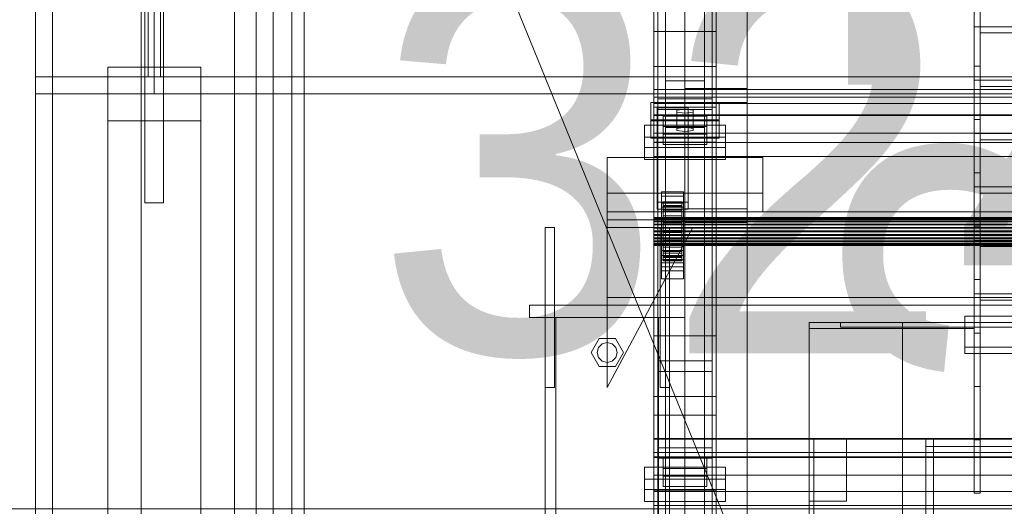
# Model space of a CAD drawing. Header units: millimetres. Extents: x -3490 to 61924, y -72580 to 6847.
# Tile 55 of 171: x -1908 to -1274, y -33118 to -32805. Entities that reach past the tile are written whole.
import ezdxf

# ---------------------------------------------------------------- set-up
doc = ezdxf.new("R2010")
doc.units = ezdxf.units.MM
for name, color, linetype, lineweight in [('COTAS_O', 1, 'Continuous', 0), ('COTAS_P', 1, 'Continuous', 0), ('frontal_C03', 7, 'Continuous', 0), ('frontal_C03-dry', 7, 'Continuous', 0), ('frontal_dosificador', 7, 'Continuous', 0), ('frontal_secador', 7, 'Continuous', 0), ('frontal_tolva', 7, 'Continuous', 0)]:
    doc.layers.add(name, color=color, linetype=linetype, lineweight=lineweight)
doc.dimstyles.new('R19_100', dxfattribs={"dimtxt": 250, "dimasz": 150, "dimexe": 150, "dimexo": 80, "dimgap": 100, "dimtad": 1, "dimtih": 1, "dimtoh": 1, "dimdsep": 46, "dimcen": 0.09, "dimadec": 0, "dimazin": 0, "dimtfac": 1, "dimtdec": 4, "dimtofl": 0, "dimtmove": 0, "dimatfit": 3, "dimfxl": 1, "dimtolj": 1, "dimtzin": 0, "dimarcsym": 0})

# ---------------------------------------------------------------- blocks, each defined once
blk = doc.blocks.new('DIM_R29_55')
at = {"layer": 'COTAS_P'}
for p, q in [((-3300, -33120), (-3150, -33075)), ((-60, -33120), (-210, -33075)), ((-3300, -34020), (-3300, -33120)), ((-3300, -33120), (-60, -33120)), ((-3300, -33120), (-3150, -33165)), ((-60, -33120), (-210, -33165)), ((-60, -34020), (-60, -33120))]:
    blk.add_line(p, q, dxfattribs=at)
blk.add_text('3240 P', height=250, dxfattribs=at).set_placement((-1680, -33020))
blk = doc.blocks.new('DIM_R29_56')
at = {"layer": 'COTAS_O'}
for p, q in [((-1725, -31700), (-1025, -31700)), ((-1025, -31700), (-1070, -31850)), ((-1025, -34400), (-1025, -31700)), ((-1025, -31700), (-980, -31850)), ((-1025, -34400), (-1070, -34250)), ((-1025, -34400), (-980, -34250)), ((-1725, -34400), (-1025, -34400))]:
    blk.add_line(p, q, dxfattribs=at)
blk.add_text('2700 O', height=250, rotation=90, dxfattribs=at).set_placement((-1125, -33050))
blk = doc.blocks.new('DIM_R29_64')
at = {"layer": 'COTAS_O'}
for p, q in [((-1400, -33000), (-700, -33000)), ((-700, -33000), (-745, -33150)), ((-700, -36000), (-700, -33000)), ((-700, -33000), (-655, -33150)), ((-700, -36000), (-745, -35850)), ((-700, -36000), (-655, -35850)), ((-1400, -36000), (-700, -36000))]:
    blk.add_line(p, q, dxfattribs=at)
blk.add_text('3000 O', height=250, rotation=90, dxfattribs=at).set_placement((-800, -34500))

msp = doc.modelspace()

# ---------------------------------------------------------------- linework, layer by layer
at = {"layer": 'frontal_C03'}
for p, q in [((-1500, -34875.113), (-1500, -32314.944)), ((-1500, -32318.841), (-1500, -34879.011)), ((-1497.5, -32856.206), (-1497.5, -32530.737)), ((-1462.5, -32530.737), (-1462.5, -32856.206)), ((-1497.5, -32862.943), (-1497.5, -32537.475)), ((-1462.5, -32862.943), (-1462.5, -32537.475)), ((-1480, -32926.85), (-1480, -32579.944)), ((-1440, -32579.944), (-1440, -32926.85)), ((-1480, -32588.927), (-1480, -32935.833)), ((-1440, -32935.833), (-1440, -32588.927)), ((-1500, -33008.685), (-1500, -32739.193)), ((-1460, -32739.193), (-1460, -33008.685)), ((-1492.5, -32743.751), (-1492.5, -32844.643)), ((-1492.5, -33340.464), (-1492.5, -32745.504)), ((-1467.5, -32844.643), (-1467.5, -32743.751)), ((-1467.5, -32745.504), (-1467.5, -33340.464)), ((-1497.5, -33080.782), (-1497.5, -32755.314)), ((-1462.5, -32755.314), (-1462.5, -33080.782)), ((-1497.5, -33087.519), (-1497.5, -32762.051)), ((-1462.5, -33087.519), (-1462.5, -32762.051)), ((-1492.5, -33366.821), (-1492.5, -32771.861)), ((-1492.5, -32773.613), (-1492.5, -32874.506)), ((-1467.5, -33366.821), (-1467.5, -32771.861)), ((-1467.5, -32773.613), (-1467.5, -32874.506)), ((-1500, -33047.663), (-1500, -32778.171)), ((-1460, -33047.663), (-1460, -32778.171)), ((-1460, -32812.755), (-1500, -32812.755)), ((-1500, -32812.755), (-1500, -32861.478)), ((-1500, -32835.213), (-1500, -32812.755)), ((-1460, -32861.478), (-1460, -32812.755)), ((-1460, -32812.755), (-1460, -32835.213)), ((-1460, -32835.213), (-1500, -32835.213)), ((-1500, -32835.213), (-1500, -32883.936)), ((-1500, -33059.789), (-1500, -32835.213)), ((-1460, -32883.936), (-1460, -32835.213)), ((-1460, -32835.213), (-1460, -33059.789)), ((-1467.5, -32844.643), (-1492.5, -32844.643)), ((-1492.5, -32844.643), (-1492.5, -32874.506)), ((-1467.5, -32874.506), (-1467.5, -32844.643)), ((-1500, -32859.194), (-1500, -32850.211)), ((-1500, -32850.211), (1500, -32850.211)), ((-1500, -32884.317), (-1500, -32850.211)), ((-1480, -32858.418), (-1480, -32849.435)), ((-1480, -32849.435), (-1440, -32849.435)), ((-1480, -33196.342), (-1480, -32849.435)), ((-1440, -32849.435), (-1440, -32858.418)), ((-1440, -32849.435), (-1440, -33196.342)), ((-1502, -32869.718), (-1502, -32858.49)), ((-1502, -32858.49), (-1458, -32858.49)), ((-1502, -32870.183), (-1502, -32858.49)), ((-1500, -32866.511), (-1500, -32855.102)), ((-1500, -32855.102), (1500, -32855.102)), ((-1500, -32866.796), (-1500, -32855.102)), ((1500, -32859.194), (-1500, -32859.194)), ((-1500, -32859.194), (-1500, -32893.3)), ((-1462.5, -32856.206), (-1497.5, -32856.206)), ((-1497.5, -32856.206), (-1497.5, -32862.943)), ((-1440, -32858.418), (-1480, -32858.418)), ((-1480, -32858.418), (-1480, -33205.325)), ((-1462.5, -32862.943), (-1462.5, -32856.206)), ((-1458, -32858.49), (-1458, -32869.718)), ((-1458, -32858.49), (-1458, -32870.183)), ((-1440, -33205.325), (-1440, -32858.418)), ((-1500, -32861.478), (-1460, -32861.478)), ((-1500, -32883.936), (-1500, -32861.478)), ((-1498, -32866.35), (-1498, -32861.858)), ((-1498, -32861.858), (-1478, -32861.858)), ((-1498, -32922.664), (-1498, -32861.858)), ((-1497.5, -32862.943), (-1462.5, -32862.943)), ((-1480, -32862.757), (-1485.196, -32863.43)), ((-1485.196, -32863.43), (-1485.196, -32864.778)), ((-1485.196, -32875.124), (-1485.196, -32863.43)), ((-1485.196, -32864.778), (-1480, -32865.452)), ((-1485.196, -32876.471), (-1485.196, -32864.778)), ((-1474.804, -32863.43), (-1480, -32862.757)), ((-1480, -32874.45), (-1480, -32862.757)), ((-1480, -32865.452), (-1474.804, -32864.778)), ((-1480, -32865.452), (-1480, -32877.145)), ((-1478, -32861.858), (-1478, -32866.35)), ((-1478, -32861.858), (-1478, -32922.664)), ((-1474.804, -32864.778), (-1474.804, -32863.43)), ((-1474.804, -32875.124), (-1474.804, -32863.43)), ((-1474.804, -32876.471), (-1474.804, -32864.778)), ((-1460, -32883.936), (-1460, -32861.478)), ((-1458, -32869.718), (-1502, -32869.718)), ((-1502, -32869.718), (-1502, -32881.412)), ((-1458, -32870.183), (-1502, -32870.183)), ((-1502, -32870.183), (-1502, -32881.412)), ((1500, -32866.511), (-1500, -32866.511)), ((-1500, -32866.511), (-1500, -32878.204)), ((1500, -32866.796), (-1500, -32866.796)), ((-1500, -32866.796), (-1500, -32878.204)), ((-1478, -32866.35), (-1498, -32866.35)), ((-1498, -32866.35), (-1498, -32927.156)), ((-1494, -32873.919), (-1494, -32867.182)), ((-1494, -32867.182), (-1466, -32867.182)), ((-1494, -32878.876), (-1494, -32867.182)), ((-1478, -32927.156), (-1478, -32866.35)), ((-1466, -32867.182), (-1466, -32873.919)), ((-1466, -32867.182), (-1466, -32878.876)), ((-1458, -32881.412), (-1458, -32869.718)), ((-1458, -32881.412), (-1458, -32870.183)), ((-1506, -32887.482), (-1506, -32873.109)), ((-1506, -32873.109), (-1454, -32873.109)), ((-1506, -32880.905), (-1506, -32873.109)), ((-1500, -32878.204), (1500, -32878.204)), ((-1466, -32873.919), (-1494, -32873.919)), ((-1494, -32873.919), (-1494, -32885.613)), ((-1466, -32878.876), (-1494, -32878.876)), ((-1494, -32878.876), (-1494, -32885.613)), ((-1492.5, -32874.506), (-1467.5, -32874.506)), ((-1485.196, -32875.124), (-1480, -32874.45)), ((-1485.196, -32876.471), (-1485.196, -32875.124)), ((-1480, -32877.145), (-1485.196, -32876.471)), ((-1480, -32874.45), (-1474.804, -32875.124)), ((-1474.804, -32876.471), (-1480, -32877.145)), ((-1474.804, -32875.124), (-1474.804, -32876.471)), ((-1466, -32885.613), (-1466, -32873.919)), ((-1466, -32885.613), (-1466, -32878.876)), ((-1454, -32873.109), (-1454, -32887.482)), ((-1454, -32873.109), (-1454, -32880.905)), ((-1454, -32880.905), (-1506, -32880.905)), ((-1506, -32880.905), (-1506, -32895.278)), ((-1502, -32881.412), (-1458, -32881.412)), ((-1500, -32883.936), (-1460, -32883.936)), ((-1500, -33108.512), (-1500, -32883.936)), ((1500, -32884.317), (-1500, -32884.317)), ((-1500, -32884.317), (-1500, -32893.3)), ((-1460, -33108.512), (-1460, -32883.936)), ((-1454, -32895.278), (-1454, -32880.905)), ((-1454, -32887.482), (-1506, -32887.482)), ((-1506, -32887.482), (-1506, -32895.278)), ((-1494, -32885.613), (-1466, -32885.613)), ((-1454, -32895.278), (-1454, -32887.482)), ((-1530, -32916.942), (-1530, -32893.896)), ((-1530, -32893.896), (-1430, -32893.896)), ((-1530, -32928.942), (-1530, -32893.896)), ((-1506, -32895.278), (-1454, -32895.278)), ((-1500, -32893.3), (1500, -32893.3)), ((-1430, -32893.896), (-1430, -32916.942)), ((-1430, -32893.896), (-1430, -32928.942)), ((-1430, -32916.942), (-1530, -32916.942)), ((-1530, -32916.942), (-1530, -32928.942)), ((-1495, -32918.767), (-1495, -32916.072)), ((-1495, -32916.072), (-1481, -32916.072)), ((-1495, -32956.999), (-1495, -32916.072)), ((-1481, -32916.072), (-1481, -32918.767)), ((-1481, -32916.072), (-1481, -32956.999)), ((-1430, -32928.942), (-1430, -32916.942)), ((-1478, -32922.664), (-1498, -32922.664)), ((-1498, -32922.664), (-1498, -32927.156)), ((-1481, -32918.767), (-1495, -32918.767)), ((-1495, -32918.767), (-1495, -32959.694)), ((-1495, -32925.953), (-1495, -32923.258)), ((-1495, -32923.258), (-1481, -32923.258)), ((-1495, -32964.185), (-1495, -32923.258)), ((-1494, -32932.482), (-1494, -32922.488)), ((-1494, -32922.488), (-1494, -32923.308)), ((-1494, -32922.488), (-1482, -32922.488)), ((-1494, -32922.961), (-1494, -32922.488)), ((-1494, -32932.706), (-1494, -32922.961)), ((-1494, -32922.961), (-1482, -32922.961)), ((-1494, -32924.696), (-1494, -32922.961)), ((-1482, -32923.308), (-1482, -32922.488)), ((-1482, -32922.488), (-1482, -32932.482)), ((-1482, -32922.488), (-1482, -32922.961)), ((-1482, -32922.961), (-1482, -32932.706)), ((-1482, -32922.961), (-1482, -32924.696)), ((-1481, -32959.694), (-1481, -32918.767)), ((-1481, -32923.258), (-1481, -32925.953)), ((-1481, -32923.258), (-1481, -32964.185)), ((-1478, -32927.156), (-1478, -32922.664)), ((-1530, -32928.942), (-1530, -32933.942)), ((1530, -32928.942), (-1530, -32928.942)), ((-1530, -32928.942), (-1430, -32928.942)), ((-1498, -32927.156), (-1478, -32927.156)), ((-1481, -32925.953), (-1495, -32925.953)), ((-1495, -32925.953), (-1495, -32966.88)), ((-1494, -32932.87), (-1494, -32923.308)), ((-1494, -32923.308), (-1494, -32925.367)), ((-1494, -32923.308), (-1482, -32923.308)), ((-1494, -32933.528), (-1494, -32924.696)), ((-1494, -32924.696), (-1482, -32924.696)), ((-1494, -32927.575), (-1494, -32924.696)), ((-1494, -32933.845), (-1494, -32925.367)), ((-1494, -32925.367), (-1494, -32928.523)), ((-1494, -32925.367), (-1482, -32925.367)), ((-1494, -32934.891), (-1494, -32927.575)), ((-1494, -32927.575), (-1482, -32927.575)), ((-1494, -32931.401), (-1494, -32927.575)), ((-1494, -32935.34), (-1494, -32928.523)), ((-1494, -32928.523), (-1494, -32932.562)), ((-1494, -32928.523), (-1482, -32928.523)), ((-1482, -32925.367), (-1482, -32923.308)), ((-1482, -32923.308), (-1482, -32932.87)), ((-1482, -32924.696), (-1482, -32933.528)), ((-1482, -32924.696), (-1482, -32927.575)), ((-1482, -32928.523), (-1482, -32925.367)), ((-1482, -32925.367), (-1482, -32933.845)), ((-1482, -32927.575), (-1482, -32934.891)), ((-1482, -32927.575), (-1482, -32931.401)), ((-1482, -32932.562), (-1482, -32928.523)), ((-1482, -32928.523), (-1482, -32935.34)), ((-1481, -32966.88), (-1481, -32925.953)), ((-1440, -32926.85), (-1480, -32926.85)), ((-1480, -32926.85), (-1480, -32935.833)), ((-1440, -32935.833), (-1440, -32926.85)), ((1530, -32933.942), (-1530, -32933.942)), ((-1530, -32933.942), (-1530, -32983.942)), ((-1500, -32932.706), (-1500, -32932.482)), ((-1500, -32932.482), (-1500, -32932.87)), ((-1500, -32932.482), (1500, -32932.482)), ((-1500, -32933.528), (-1500, -32932.706)), ((-1500, -32932.706), (1500, -32932.706)), ((-1500, -32932.87), (-1500, -32933.845)), ((-1500, -32932.87), (1500, -32932.87)), ((-1500, -32934.891), (-1500, -32933.528)), ((-1500, -32933.528), (1500, -32933.528)), ((-1500, -32933.845), (-1500, -32935.34)), ((-1500, -32933.845), (1500, -32933.845)), ((-1500, -32936.704), (-1500, -32934.891)), ((-1500, -32934.891), (1500, -32934.891)), ((-1500, -32935.34), (-1500, -32937.254)), ((-1500, -32935.34), (1500, -32935.34)), ((-1494, -32936.704), (-1494, -32931.401)), ((-1494, -32931.401), (-1482, -32931.401)), ((-1494, -32935.914), (-1494, -32931.401)), ((-1494, -32932.87), (-1494, -32932.482)), ((-1482, -32932.482), (-1494, -32932.482)), ((-1494, -32932.482), (-1494, -32932.706)), ((-1494, -32937.254), (-1494, -32932.562)), ((-1494, -32932.562), (-1494, -32937.209)), ((-1494, -32932.562), (-1482, -32932.562)), ((-1482, -32932.706), (-1494, -32932.706)), ((-1494, -32932.706), (-1494, -32933.528)), ((-1494, -32933.845), (-1494, -32932.87)), ((-1482, -32932.87), (-1494, -32932.87)), ((-1482, -32933.528), (-1494, -32933.528)), ((-1494, -32933.528), (-1494, -32934.891)), ((-1494, -32935.34), (-1494, -32933.845)), ((-1482, -32933.845), (-1494, -32933.845)), ((-1482, -32934.891), (-1494, -32934.891)), ((-1494, -32934.891), (-1494, -32936.704)), ((-1494, -32937.254), (-1494, -32935.34)), ((-1482, -32935.34), (-1494, -32935.34)), ((-1494, -32938.841), (-1494, -32935.914)), ((-1494, -32935.914), (-1482, -32935.914)), ((-1494, -32940.806), (-1494, -32935.914)), ((-1482, -32931.401), (-1482, -32936.704)), ((-1482, -32931.401), (-1482, -32935.914)), ((-1482, -32932.482), (-1482, -32932.87)), ((-1482, -32932.706), (-1482, -32932.482)), ((-1482, -32937.209), (-1482, -32932.562)), ((-1482, -32932.562), (-1482, -32937.254)), ((-1482, -32933.528), (-1482, -32932.706)), ((-1482, -32932.87), (-1482, -32933.845)), ((-1482, -32934.891), (-1482, -32933.528)), ((-1482, -32933.845), (-1482, -32935.34)), ((-1482, -32936.704), (-1482, -32934.891)), ((-1482, -32935.34), (-1482, -32937.254)), ((-1482, -32935.914), (-1482, -32938.841)), ((-1482, -32935.914), (-1482, -32940.806)), ((-1480, -32935.833), (-1440, -32935.833)), ((-1570, -33041.942), (-1570, -32938.942)), ((-1570, -32938.942), (-1564, -32938.942)), ((-1564, -33041.942), (-1564, -32938.942)), ((-1530, -33041.942), (-1475, -32938.942)), ((-1475, -32938.942), (-1530, -32938.942)), ((-1530, -32938.942), (-1530, -33041.942)), ((-1500, -32938.841), (-1500, -32936.704)), ((-1500, -32936.704), (1500, -32936.704)), ((-1500, -32937.254), (-1500, -32939.455)), ((-1500, -32937.254), (1500, -32937.254)), ((-1500, -32941.158), (-1500, -32938.841)), ((-1500, -32938.841), (1500, -32938.841)), ((-1500, -32939.455), (-1500, -32941.793)), ((1500, -32939.455), (-1500, -32939.455)), ((-1500, -32943.497), (-1500, -32941.158)), ((-1500, -32941.158), (1500, -32941.158)), ((-1500, -32941.793), (-1500, -32944.111)), ((-1500, -32941.793), (1500, -32941.793)), ((-1496, -33041.942), (-1496, -32938.942)), ((-1496, -32938.942), (-1490, -32938.942)), ((-1482, -32936.704), (-1494, -32936.704)), ((-1494, -32936.704), (-1494, -32938.841)), ((-1494, -32937.209), (-1494, -32939.455)), ((-1482, -32937.209), (-1494, -32937.209)), ((-1494, -32937.209), (-1494, -32942.146)), ((-1494, -32939.455), (-1494, -32937.254)), ((-1482, -32937.254), (-1494, -32937.254)), ((-1482, -32938.841), (-1494, -32938.841)), ((-1494, -32938.841), (-1494, -32941.158)), ((-1494, -32939.455), (-1482, -32939.455)), ((-1494, -32941.793), (-1494, -32939.455)), ((-1494, -32941.158), (-1494, -32940.806)), ((-1494, -32940.806), (-1482, -32940.806)), ((-1494, -32945.743), (-1494, -32940.806)), ((-1482, -32941.158), (-1494, -32941.158)), ((-1494, -32941.158), (-1494, -32943.497)), ((-1494, -32944.111), (-1494, -32941.793)), ((-1494, -32941.793), (-1494, -32942.146)), ((-1482, -32941.793), (-1494, -32941.793)), ((-1494, -32942.146), (-1494, -32947.038)), ((-1494, -32942.146), (-1482, -32942.146)), ((-1490, -33041.942), (-1490, -32938.942)), ((-1482, -32938.841), (-1482, -32936.704)), ((-1482, -32939.455), (-1482, -32937.209)), ((-1482, -32942.146), (-1482, -32937.209)), ((-1482, -32937.254), (-1482, -32939.455)), ((-1482, -32941.158), (-1482, -32938.841)), ((-1482, -32939.455), (-1482, -32941.793)), ((-1482, -32940.806), (-1482, -32941.158)), ((-1482, -32940.806), (-1482, -32945.743)), ((-1482, -32943.497), (-1482, -32941.158)), ((-1482, -32942.146), (-1482, -32941.793)), ((-1482, -32941.793), (-1482, -32944.111)), ((-1482, -32947.038), (-1482, -32942.146)), ((-1500, -32945.698), (-1500, -32943.497)), ((-1500, -32943.497), (1500, -32943.497)), ((-1500, -32944.111), (-1500, -32946.248)), ((-1500, -32944.111), (1500, -32944.111)), ((-1500, -32947.611), (-1500, -32945.698)), ((-1500, -32945.698), (1500, -32945.698)), ((-1500, -32946.248), (-1500, -32948.06)), ((-1500, -32946.248), (1500, -32946.248)), ((-1500, -32949.107), (-1500, -32947.611)), ((-1500, -32947.611), (1500, -32947.611)), ((-1500, -32948.06), (-1500, -32949.424)), ((-1500, -32948.06), (1500, -32948.06)), ((-1494, -32943.497), (-1494, -32945.743)), ((-1482, -32943.497), (-1494, -32943.497)), ((-1494, -32943.497), (-1494, -32945.698)), ((-1494, -32946.248), (-1494, -32944.111)), ((-1494, -32944.111), (-1494, -32947.038)), ((-1482, -32944.111), (-1494, -32944.111)), ((-1494, -32945.698), (-1494, -32950.389)), ((-1482, -32945.698), (-1494, -32945.698)), ((-1494, -32945.698), (-1494, -32947.611)), ((-1494, -32945.743), (-1482, -32945.743)), ((-1494, -32950.389), (-1494, -32945.743)), ((-1494, -32948.06), (-1494, -32946.248)), ((-1494, -32946.248), (-1494, -32951.551)), ((-1482, -32946.248), (-1494, -32946.248)), ((-1494, -32947.038), (-1494, -32951.551)), ((-1494, -32947.038), (-1482, -32947.038)), ((-1494, -32947.611), (-1494, -32954.429)), ((-1482, -32947.611), (-1494, -32947.611)), ((-1494, -32947.611), (-1494, -32949.107)), ((-1494, -32949.424), (-1494, -32948.06)), ((-1494, -32948.06), (-1494, -32955.377)), ((-1482, -32948.06), (-1494, -32948.06)), ((-1482, -32945.743), (-1482, -32943.497)), ((-1482, -32945.698), (-1482, -32943.497)), ((-1482, -32947.038), (-1482, -32944.111)), ((-1482, -32944.111), (-1482, -32946.248)), ((-1482, -32950.389), (-1482, -32945.698)), ((-1482, -32947.611), (-1482, -32945.698)), ((-1482, -32945.743), (-1482, -32950.389)), ((-1482, -32951.551), (-1482, -32946.248)), ((-1482, -32946.248), (-1482, -32948.06)), ((-1482, -32951.551), (-1482, -32947.038)), ((-1482, -32954.429), (-1482, -32947.611)), ((-1482, -32949.107), (-1482, -32947.611)), ((-1482, -32955.377), (-1482, -32948.06)), ((-1482, -32948.06), (-1482, -32949.424)), ((-1500, -32950.082), (-1500, -32949.107)), ((-1500, -32949.107), (1500, -32949.107)), ((-1500, -32949.424), (-1500, -32950.246)), ((-1500, -32949.424), (1500, -32949.424)), ((-1500, -32950.47), (-1500, -32950.082)), ((-1500, -32950.082), (1500, -32950.082)), ((-1500, -32950.246), (-1500, -32950.47)), ((-1500, -32950.246), (1500, -32950.246)), ((-1500, -32950.47), (1500, -32950.47)), ((-1495, -32964.181), (-1495, -32953.851)), ((-1495, -32953.851), (-1481, -32953.851)), ((-1495, -32961.647), (-1495, -32953.851)), ((-1494, -32949.107), (-1494, -32957.585)), ((-1482, -32949.107), (-1494, -32949.107)), ((-1494, -32949.107), (-1494, -32950.082)), ((-1494, -32950.246), (-1494, -32949.424)), ((-1494, -32949.424), (-1494, -32958.255)), ((-1482, -32949.424), (-1494, -32949.424)), ((-1494, -32950.082), (-1494, -32959.644)), ((-1482, -32950.082), (-1494, -32950.082)), ((-1494, -32950.082), (-1494, -32950.47)), ((-1494, -32950.47), (-1494, -32950.246)), ((-1494, -32950.246), (-1494, -32959.991)), ((-1482, -32950.246), (-1494, -32950.246)), ((-1494, -32950.389), (-1482, -32950.389)), ((-1494, -32954.429), (-1494, -32950.389)), ((-1494, -32950.47), (-1494, -32960.464)), ((-1482, -32950.47), (-1494, -32950.47)), ((-1494, -32951.551), (-1494, -32955.377)), ((-1494, -32951.551), (-1482, -32951.551)), ((-1494, -32954.429), (-1482, -32954.429)), ((-1494, -32957.585), (-1494, -32954.429)), ((-1482, -32957.585), (-1482, -32949.107)), ((-1482, -32950.082), (-1482, -32949.107)), ((-1482, -32958.255), (-1482, -32949.424)), ((-1482, -32949.424), (-1482, -32950.246)), ((-1482, -32959.644), (-1482, -32950.082)), ((-1482, -32950.47), (-1482, -32950.082)), ((-1482, -32959.991), (-1482, -32950.246)), ((-1482, -32950.246), (-1482, -32950.47)), ((-1482, -32950.389), (-1482, -32954.429)), ((-1482, -32960.464), (-1482, -32950.47)), ((-1482, -32955.377), (-1482, -32951.551)), ((-1482, -32954.429), (-1482, -32957.585)), ((-1481, -32953.851), (-1481, -32964.181)), ((-1481, -32953.851), (-1481, -32961.647)), ((-1481, -32956.999), (-1495, -32956.999)), ((-1495, -32956.999), (-1495, -32959.694)), ((-1495, -32959.694), (-1481, -32959.694)), ((-1494, -32955.377), (-1494, -32958.255)), ((-1494, -32955.377), (-1482, -32955.377)), ((-1494, -32957.585), (-1482, -32957.585)), ((-1494, -32959.644), (-1494, -32957.585)), ((-1494, -32958.255), (-1494, -32959.991)), ((-1494, -32958.255), (-1482, -32958.255)), ((-1494, -32959.644), (-1482, -32959.644)), ((-1494, -32960.464), (-1494, -32959.644)), ((-1494, -32959.991), (-1494, -32960.464)), ((-1494, -32959.991), (-1482, -32959.991)), ((-1494, -32960.464), (-1482, -32960.464)), ((-1482, -32958.255), (-1482, -32955.377)), ((-1482, -32957.585), (-1482, -32959.644)), ((-1482, -32959.991), (-1482, -32958.255)), ((-1482, -32959.644), (-1482, -32960.464)), ((-1482, -32960.464), (-1482, -32959.991)), ((-1481, -32959.694), (-1481, -32956.999)), ((-1481, -32961.647), (-1495, -32961.647)), ((-1495, -32961.647), (-1495, -32971.977)), ((-1481, -32964.181), (-1495, -32964.181)), ((-1495, -32964.181), (-1495, -32971.977)), ((-1481, -32964.185), (-1495, -32964.185)), ((-1495, -32964.185), (-1495, -32966.88)), ((-1495, -32966.88), (-1481, -32966.88)), ((-1481, -32971.977), (-1481, -32961.647)), ((-1481, -32971.977), (-1481, -32964.181)), ((-1481, -32966.88), (-1481, -32964.185)), ((-1495, -32971.977), (-1481, -32971.977)), ((-1530, -32983.942), (-1530, -32988.942)), ((1530, -32983.942), (-1530, -32983.942)), ((-1580, -32988.942), (-1480, -32988.942)), ((-1580, -32996.942), (-1580, -32988.942)), ((1530, -32988.942), (-1530, -32988.942)), ((-1480, -32996.942), (-1480, -32988.942)), ((-1580, -32996.942), (-1480, -32996.942)), ((-1570, -32996.942), (-1563, -32996.942)), ((-1570, -35975), (-1570, -32996.942)), ((-1563, -35975), (-1563, -32996.942)), ((-1563, -32996.942), (-1497, -32996.942)), ((-1497, -32996.942), (-1490, -32996.942)), ((-1497, -35975), (-1497, -32996.942)), ((-1490, -35975), (-1490, -32996.942)), ((-1540.4, -33019.442), (-1535.2, -33010.436)), ((-1535.2, -33010.436), (-1524.8, -33010.436)), ((-1524.8, -33010.436), (-1519.6, -33019.442)), ((-1460, -33008.685), (-1500, -33008.685)), ((-1500, -33008.685), (-1500, -33047.663)), ((-1500, -33278.176), (-1500, -33008.685)), ((-1460, -33047.663), (-1460, -33008.685)), ((-1460, -33008.685), (-1460, -33278.176)), ((-1536.4, -33019.442), (-1535.543, -33016.242)), ((-1535.543, -33016.242), (-1533.2, -33013.9)), ((-1533.2, -33013.9), (-1530, -33013.042)), ((-1530, -33013.042), (-1526.8, -33013.9)), ((-1526.8, -33013.9), (-1524.457, -33016.242)), ((-1524.457, -33016.242), (-1523.6, -33019.442)), ((-1535.2, -33028.449), (-1540.4, -33019.442)), ((-1535.543, -33022.642), (-1536.4, -33019.442)), ((-1533.2, -33024.985), (-1535.543, -33022.642)), ((-1524.457, -33022.642), (-1526.8, -33024.985)), ((-1519.6, -33019.442), (-1524.8, -33028.449)), ((-1523.6, -33019.442), (-1524.457, -33022.642)), ((-1524.8, -33028.449), (-1535.2, -33028.449)), ((-1530, -33025.842), (-1533.2, -33024.985)), ((-1526.8, -33024.985), (-1530, -33025.842)), ((-1497.5, -33031.542), (-1497.5, -33024.805)), ((-1497.5, -33024.805), (-1462.5, -33024.805)), ((-1497.5, -33350.274), (-1497.5, -33024.805)), ((-1462.5, -33024.805), (-1462.5, -33031.542)), ((-1462.5, -33024.805), (-1462.5, -33350.274)), ((-1462.5, -33031.542), (-1497.5, -33031.542)), ((-1497.5, -33357.011), (-1497.5, -33031.542)), ((-1462.5, -33357.011), (-1462.5, -33031.542)), ((-1564, -33041.942), (-1570, -33041.942)), ((-1490, -33041.942), (-1496, -33041.942)), ((-1500, -33047.663), (-1460, -33047.663)), ((-1500, -33317.154), (-1500, -33047.663)), ((-1460, -33317.154), (-1460, -33047.663)), ((-1460, -33059.789), (-1500, -33059.789)), ((-1500, -33059.789), (-1500, -33108.512)), ((-1500, -33329.281), (-1500, -33059.789)), ((-1460, -33108.512), (-1460, -33059.789)), ((-1460, -33059.789), (-1460, -33329.281)), ((-1500, -33083.77), (-1500, -33074.787)), ((-1500, -33074.787), (1500, -33074.787)), ((-1500, -33108.893), (-1500, -33074.787)), ((-1500, -33086.595), (-1500, -33075.187)), ((-1500, -33075.187), (1500, -33075.187)), ((-1500, -33086.88), (-1500, -33075.187)), ((-1462.5, -33080.782), (-1497.5, -33080.782)), ((-1497.5, -33080.782), (-1497.5, -33087.519)), ((-1462.5, -33087.519), (-1462.5, -33080.782)), ((1500, -33083.77), (-1500, -33083.77)), ((-1500, -33083.77), (-1500, -33117.876)), ((1500, -33086.595), (-1500, -33086.595)), ((-1500, -33086.595), (-1500, -33098.289)), ((1500, -33086.88), (-1500, -33086.88)), ((-1500, -33086.88), (-1500, -33098.289)), ((-1497.5, -33087.519), (-1462.5, -33087.519)), ((-1494, -33094.004), (-1494, -33087.267)), ((-1494, -33087.267), (-1466, -33087.267)), ((-1494, -33098.96), (-1494, -33087.267)), ((-1466, -33087.267), (-1466, -33094.004)), ((-1466, -33087.267), (-1466, -33098.96)), ((-1506, -33107.567), (-1506, -33093.194)), ((-1506, -33093.194), (-1454, -33093.194)), ((-1506, -33100.989), (-1506, -33093.194)), ((-1466, -33094.004), (-1494, -33094.004)), ((-1494, -33094.004), (-1494, -33105.698)), ((-1466, -33105.698), (-1466, -33094.004)), ((-1454, -33093.194), (-1454, -33107.567)), ((-1454, -33093.194), (-1454, -33100.989)), ((-1500, -33098.289), (1500, -33098.289)), ((-1466, -33098.96), (-1494, -33098.96)), ((-1494, -33098.96), (-1494, -33105.698)), ((-1466, -33105.698), (-1466, -33098.96)), ((-1454, -33100.989), (-1506, -33100.989)), ((-1506, -33100.989), (-1506, -33115.362)), ((-1494, -33105.698), (-1466, -33105.698)), ((-1454, -33115.362), (-1454, -33100.989)), ((-1454, -33107.567), (-1506, -33107.567)), ((-1506, -33107.567), (-1506, -33115.362)), ((-1500, -33108.512), (-1460, -33108.512)), ((-1500, -33378.004), (-1500, -33108.512)), ((1500, -33108.893), (-1500, -33108.893)), ((-1500, -33108.893), (-1500, -33117.876)), ((-1460, -33378.004), (-1460, -33108.512)), ((-1454, -33115.362), (-1454, -33107.567)), ((-1506, -33115.362), (-1454, -33115.362)), ((-1500, -33117.876), (1500, -33117.876))]:
    msp.add_line(p, q, dxfattribs=at)
at = {"layer": 'frontal_C03-dry'}
for p, q in [((-1294, -32741), (-1294, -32835)), ((-1290, -32835), (-1290, -32741)), ((-1294, -32775.375), (-1294, -32869.375)), ((-1294, -32775.375), (-1294, -32809.75)), ((-1290, -32869.375), (-1290, -32775.375)), ((-1290, -32809.75), (-1290, -32775.375)), ((-1290, -32779.375), (-1290, -32813.75)), ((-1294, -32835), (-1294, -32800.625)), ((-1290, -32800.625), (-1290, -32835)), ((-1294, -32809.75), (-1294, -32903.75)), ((-1294, -32809.75), (-1290, -32809.75)), ((-1294, -32809.75), (-1294, -32844.125)), ((1290, -32809.75), (-1290, -32809.75)), ((-1290, -32809.75), (-1290, -32813.75)), ((-1290, -32903.75), (-1290, -32809.75)), ((-1290, -32844.125), (-1290, -32809.75)), ((-1290, -32813.75), (1290, -32813.75)), ((-1290, -32813.75), (-1290, -32848.125)), ((-1294, -32835), (-1290, -32835)), ((-1294, -32869.375), (-1294, -32835)), ((-1290, -32835), (-1290, -32869.375)), ((-1294, -32844.125), (-1294, -32938.125)), ((-1294, -32844.125), (-1290, -32844.125)), ((-1294, -32844.125), (-1294, -32878.5)), ((1290, -32844.125), (-1290, -32844.125)), ((-1290, -32844.125), (-1290, -32848.125)), ((-1290, -32938.125), (-1290, -32844.125)), ((-1290, -32878.5), (-1290, -32844.125)), ((-1290, -32848.125), (1290, -32848.125)), ((-1290, -32848.125), (-1290, -32882.5)), ((-1294, -32869.375), (-1290, -32869.375)), ((-1294, -32903.75), (-1294, -32869.375)), ((-1290, -32869.375), (-1290, -32903.75)), ((-1294, -32878.5), (-1294, -32972.5)), ((-1294, -32878.5), (-1290, -32878.5)), ((-1294, -32878.5), (-1294, -32912.875)), ((1290, -32878.5), (-1290, -32878.5)), ((-1290, -32878.5), (-1290, -32882.5)), ((-1290, -32972.5), (-1290, -32878.5)), ((-1290, -32912.875), (-1290, -32878.5)), ((-1290, -32882.5), (1290, -32882.5)), ((-1290, -32882.5), (-1290, -32916.875)), ((-1294, -32903.75), (-1290, -32903.75)), ((-1294, -32938.125), (-1294, -32903.75)), ((-1290, -32903.75), (-1290, -32938.125)), ((-1294, -32912.875), (-1294, -33006.875)), ((-1294, -32912.875), (-1290, -32912.875)), ((-1294, -32912.875), (-1294, -32947.25)), ((1290, -32912.875), (-1290, -32912.875)), ((-1290, -32912.875), (-1290, -32916.875)), ((-1290, -33006.875), (-1290, -32912.875)), ((-1290, -32947.25), (-1290, -32912.875)), ((-1290, -32916.875), (1290, -32916.875)), ((-1290, -32916.875), (-1290, -32951.25)), ((-1294, -32938.125), (-1290, -32938.125)), ((-1294, -32972.5), (-1294, -32938.125)), ((-1290, -32938.125), (-1290, -32972.5)), ((-1294, -32947.25), (-1294, -33041.25)), ((-1294, -32947.25), (-1290, -32947.25)), ((-1294, -32947.25), (-1294, -32981.625)), ((1290, -32947.25), (-1290, -32947.25)), ((-1290, -32947.25), (-1290, -32951.25)), ((-1290, -33041.25), (-1290, -32947.25)), ((-1290, -32981.625), (-1290, -32947.25)), ((-1290, -32951.25), (1290, -32951.25)), ((-1290, -32951.25), (-1290, -32985.625)), ((-1294, -32972.5), (-1290, -32972.5)), ((-1294, -33006.875), (-1294, -32972.5)), ((-1290, -32972.5), (-1290, -33006.875)), ((-1294, -32981.625), (-1294, -33075.625)), ((-1294, -32981.625), (-1290, -32981.625)), ((-1294, -32981.625), (-1294, -33016)), ((1290, -32981.625), (-1290, -32981.625)), ((-1290, -32981.625), (-1290, -32985.625)), ((-1290, -33075.625), (-1290, -32981.625)), ((-1290, -33016), (-1290, -32981.625)), ((-1290, -32985.625), (1290, -32985.625)), ((-1290, -32985.625), (-1290, -33020)), ((-1294, -33006.875), (-1290, -33006.875)), ((-1294, -33041.25), (-1294, -33006.875)), ((-1290, -33006.875), (-1290, -33041.25)), ((-1294, -33016), (-1294, -33110)), ((-1294, -33016), (-1290, -33016)), ((1290, -33016), (-1290, -33016)), ((-1290, -33016), (-1290, -33020)), ((-1290, -33110), (-1290, -33016)), ((-1290, -33020), (1290, -33020)), ((-1294, -33041.25), (-1290, -33041.25)), ((-1294, -33075.625), (-1294, -33041.25)), ((-1290, -33041.25), (-1290, -33075.625)), ((-1294, -33075.625), (-1290, -33075.625)), ((-1294, -33110), (-1294, -33075.625)), ((-1290, -33075.625), (-1290, -33110)), ((-1294, -33110), (-1290, -33110))]:
    msp.add_line(p, q, dxfattribs=at)
at = {"layer": 'frontal_dosificador'}
for p, q in [((-1830, -34880), (-1830, -32340)), ((-1770, -34880), (-1770, -32340)), ((-1180, -33800), (-1750, -32400))]:
    msp.add_line(p, q, dxfattribs=at)
at = {"layer": 'frontal_secador'}
for p, q in [((1300, -32996), (-1300, -32996)), ((-1300, -32996), (-1300, -33016)), ((-1300, -32996), (-1300, -33000)), ((-1400, -33000), (1400, -33000)), ((-1400, -33075), (-1400, -33000)), ((-1400, -33000), (-1250, -33000)), ((-1400, -33250), (-1400, -33000)), ((-1400, -33000), (-1340, -33000)), ((-1400, -36000), (-1400, -33000)), ((-1400, -33000), (-1294, -33000)), ((-1400, -33004), (-1400, -33000)), ((-1400, -33004), (-1294, -33004)), ((-1380, -33000), (1380, -33000)), ((-1380, -33003), (-1380, -33000)), ((-1380, -33003), (1380, -33003)), ((-1340, -36000), (-1340, -33000)), ((-1300, -33020), (-1300, -33000)), ((-1300, -33000), (1300, -33000)), ((-1294, -33004), (-1294, -33000)), ((-1300, -33016), (1300, -33016)), ((-1300, -33020), (-1300, -33016)), ((1300, -33020), (-1300, -33020)), ((-1400, -33075), (-1325, -33075)), ((-1400, -36000), (-1400, -33075)), ((-1400, -35590), (-1400, -33075)), ((-1400, -33075), (-1397, -33075)), ((-1400, -35940), (-1400, -33075)), ((-1400, -33075), (-1376, -33075)), ((-1400, -33115), (-1400, -33075)), ((-1400, -33075), (1400, -33075)), ((-1400, -34650), (-1400, -33075)), ((-1397, -35940), (-1397, -33075)), ((-1376, -33115), (-1376, -33075)), ((-1325, -36000), (-1325, -33075)), ((-1325, -35590), (-1325, -33075)), ((-1325, -33075), (-1320, -33075)), ((-1325, -35980), (-1325, -33075)), ((-1325, -33075), (-1265, -33075)), ((-1325, -33080), (-1325, -33075)), ((-1325, -33350), (-1325, -33075)), ((-1320, -35980), (-1320, -33075)), ((-1320, -33075), (-1270, -33075)), ((-1320, -33350), (-1320, -33075)), ((-1320, -33075), (-1255, -33075)), ((-1325, -33080), (-1265, -33080)), ((-1325, -33080), (-1320, -33080)), ((-1325, -33170), (-1325, -33080)), ((-1320, -33170), (-1320, -33080)), ((-1400, -33115), (-1376, -33115))]:
    msp.add_line(p, q, dxfattribs=at)
at = {"layer": 'frontal_tolva'}
for p, q in [((-1898, -35980), (-1898, -32700)), ((-1887, -35980), (-1887, -32700)), ((-1756, -35980), (-1756, -32700)), ((-1745, -35980), (-1745, -32700)), ((-1733, -33600), (-1733, -32700)), ((-1725, -33600), (-1725, -32700)), ((-1825.5, -32842), (-1825.5, -32711)), ((-1821.5, -32711), (-1821.5, -32842)), ((-1817.5, -32842), (-1817.5, -32711)), ((-1827.5, -32923), (-1827.5, -32783)), ((-1815.5, -32923), (-1815.5, -32783)), ((-1851.5, -34332.806), (-1851.5, -32835.806)), ((-1851.5, -32835.806), (-1791.5, -32835.806)), ((-1851.5, -32870.194), (-1851.5, -32835.806)), ((-1791.5, -32835.806), (-1791.5, -34332.806)), ((-1791.5, -32835.806), (-1791.5, -32870.194)), ((-1898, -32842), (-1745, -32842)), ((-1898, -32853), (-1898, -32842)), ((-1825.5, -32842), (-1817.5, -32842)), ((-1821.5, -32842), (1821.5, -32842)), ((-1821.5, -32842), (-1821.5, -32853)), ((-1745, -32853), (-1745, -32842)), ((-1898, -32853), (-1745, -32853)), ((-1821.5, -32853), (1821.5, -32853)), ((-1791.5, -32870.194), (-1851.5, -32870.194)), ((-1851.5, -32870.194), (-1851.5, -34367.194)), ((-1791.5, -34367.194), (-1791.5, -32870.194)), ((-1827.5, -32923), (-1815.5, -32923))]:
    msp.add_line(p, q, dxfattribs=at)

# ---------------------------------------------------------------- dimensions: what is measured, and where the dimension line sits
at = {"layer": 'COTAS_O'}
for p1, p2, picture, middle in [((-1725, -34400), (-1725, -31700), 'DIM_R29_56', (-1025, -33050)), ((-1400, -36000), (-1400, -33000), 'DIM_R29_64', (-700, -34500))]:
    dim = msp.add_aligned_dim(p1=p1, p2=p2, distance=-700, text='<> O', dimstyle='R19_100', dxfattribs=at)
    dim.commit()
    dim.dimension.update_dxf_attribs({"geometry": picture, "text_midpoint": middle})
at = {"layer": 'COTAS_P'}
dim = msp.add_aligned_dim(p1=(-3300, -34020), p2=(-60, -34020), distance=900, text='<> P', dimstyle='R19_100', dxfattribs=at)
dim.commit()
dim.dimension.update_dxf_attribs({"geometry": 'DIM_R29_55', "text_midpoint": (-1680, -33120)})

doc.saveas('drawing.dxf')
